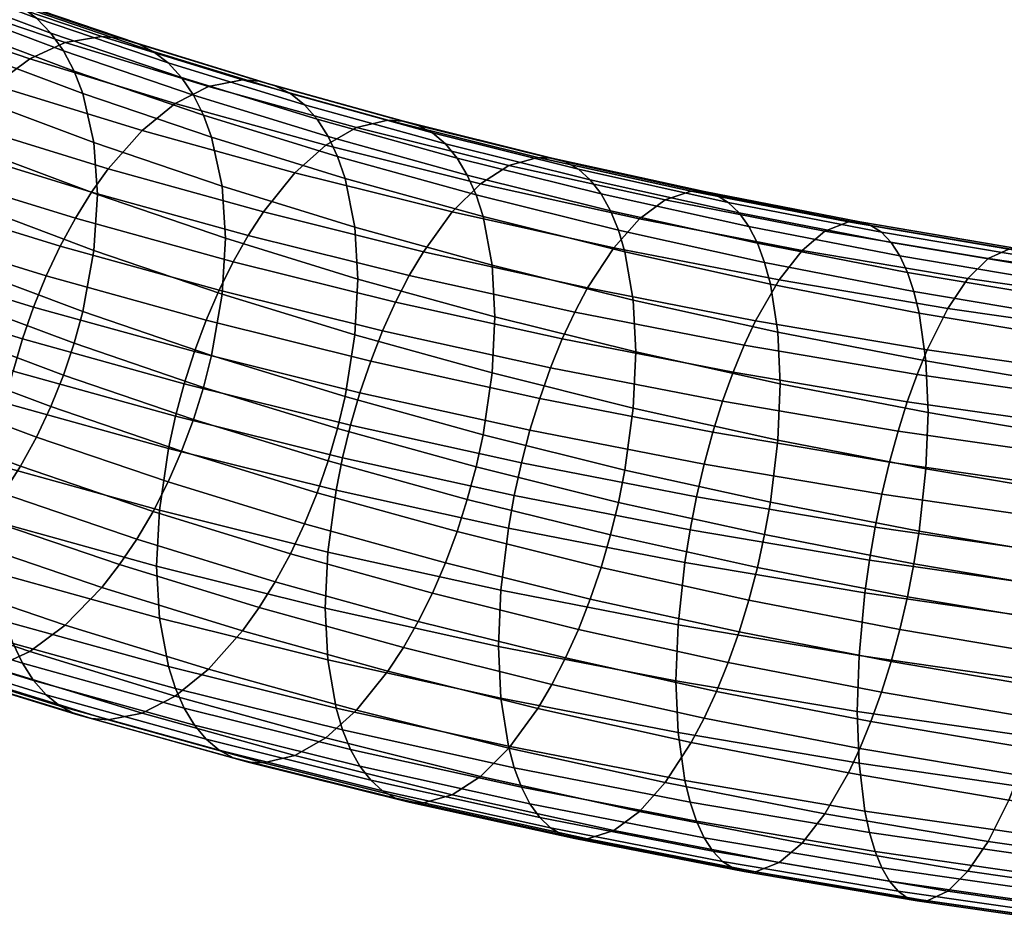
# Model space of a CAD drawing. Extents: x -240 to 240, y -191 to 145.
# Tile 3 of 106: x -132 to -72, y -184 to -129. Entities that reach past the tile are written whole.
import ezdxf

# ---------------------------------------------------------------- set-up
doc = ezdxf.new("R2010")
doc.units = 0
doc.layers.add('GLASS', color=18, linetype='CONTINUOUS')
doc.layers.add('ROPE', color=192, linetype='CONTINUOUS')

msp = doc.modelspace()

# ---------------------------------------------------------------- meshes
at = {"layer": 'GLASS'}
mesh = msp.add_polyface(dxfattribs=at)
corners = [(-11.528, -117.049, 15), (-5.771, -117.474, 15), (0, 0, 15), (-17.258, -116.342, 15), (0, 0, 15), (-22.946, -115.355, 15), (0, 0, 15), (-28.578, -114.091, 15), (0, 0, 15), (-34.142, -112.551, 15), (0, 0, 15), (-39.623, -110.74, 15), (0, 0, 15), (-45.009, -108.662, 15), (0, 0, 15), (-47.528, -114.744, 15.152), (-41.841, -116.938, 15.152), (-50.287, -106.323, 15), (0, 0, 15), (-53.101, -112.274, 15.152), (-55.444, -103.728, 15), (0, 0, 15), (-58.546, -109.533, 15.152), (-60.254, -112.727, 15.46), (-54.65, -115.548, 15.46), (-60.466, -100.882, 15), (0, 0, 15), (-63.85, -106.528, 15.152), (-65.713, -109.635, 15.46), (-67.303, -112.288, 16.201), (-61.712, -115.455, 16.201), (-65.344, -97.794, 15), (0, 0, 15), (-69.001, -103.267, 15.152), (-71.013, -106.279, 15.46), (-72.731, -108.85, 16.201), (-73.504, -110.007, 16.939), (-68.018, -113.481, 16.939), (-74.221, -111.079, 18.214), (-68.681, -114.587, 18.214), (-74.87, -112.05, 20.371), (-69.281, -115.589, 20.371), (-75.381, -112.815, 23.987), (-69.754, -116.378, 23.987), (-70.063, -94.47, 15), (0, 0, 15), (-73.985, -99.757, 15.152), (-76.142, -102.666, 15.46), (-77.985, -105.15, 16.201), (-74.614, -90.918, 15), (0, 0, 15), (-78.79, -96.006, 15.152), (-78.986, -87.147, 15), (0, 0, 15), (-83.167, -83.167, 15), (0, 0, 15), (-87.147, -78.986, 15), (0, 0, 15), (-90.918, -74.614, 15), (0, 0, 15), (-94.47, -70.063, 15), (0, 0, 15), (-97.794, -65.344, 15), (0, 0, 15), (-100.882, -60.466, 15), (0, 0, 15), (0, 0), (0, -138), (-6.771, -137.834), (0, 0), (-13.526, -137.335), (0, 0), (-20.249, -136.506), (0, 0), (-26.922, -135.348), (0, 0), (-33.531, -133.864), (0, 0), (-40.059, -132.058), (0, 0), (-46.491, -129.933), (0, 0), (-52.81, -127.495), (0, 0), (-59.003, -124.751), (0, 0), (-65.053, -121.705), (0, 0), (-70.946, -118.367), (0, 0), (-76.669, -114.743), (0, 0), (-82.207, -110.843), (0, 0), (-87.546, -106.675), (0, 0), (-92.675, -102.251), (0, 0), (-97.581, -97.581), (0, 0), (-102.251, -92.675)]
mesh.append_faces([[corners[k] for k in face] for face in [(0, 1, 2, 2), (3, 0, 4, 4), (5, 3, 6, 6), (7, 5, 8, 8), (9, 7, 10, 10), (11, 9, 12, 12), (13, 11, 14, 14), (15, 16, 11, 13), (17, 13, 18, 18), (19, 15, 13, 17), (20, 17, 21, 21), (22, 19, 17, 20), (23, 24, 19, 22), (25, 20, 26, 26), (27, 22, 20, 25), (28, 23, 22, 27), (29, 30, 23, 28), (31, 25, 32, 32), (33, 27, 25, 31), (34, 28, 27, 33), (35, 29, 28, 34), (36, 37, 29, 35), (38, 39, 37, 36), (40, 41, 39, 38), (42, 43, 41, 40), (44, 31, 45, 45), (46, 33, 31, 44), (47, 34, 33, 46), (48, 35, 34, 47), (49, 44, 50, 50), (51, 46, 44, 49), (52, 49, 53, 53), (54, 52, 55, 55), (56, 54, 57, 57), (58, 56, 59, 59), (60, 58, 61, 61), (62, 60, 63, 63), (64, 62, 65, 65), (66, 67, 68, 68), (69, 68, 70, 70), (71, 70, 72, 72), (73, 72, 74, 74), (75, 74, 76, 76), (77, 76, 78, 78), (79, 78, 80, 80), (81, 80, 82, 82), (83, 82, 84, 84), (85, 84, 86, 86), (87, 86, 88, 88), (89, 88, 90, 90), (91, 90, 92, 92), (93, 92, 94, 94), (95, 94, 96, 96), (97, 96, 98, 98), (99, 98, 100, 100)]])
at = {"layer": 'ROPE'}
mesh = msp.add_polyface(dxfattribs=at)
corners = [(-128.159, -140.925, 113.18), (-118.599, -143.576, 108.039), (-119.45, -145.293, 107.328), (-129.078, -142.623, 112.506), (-127.186, -139.36, 114.001), (-117.697, -141.99, 108.898), (-126.176, -137.946, 114.95), (-116.762, -140.556, 109.887), (-139.31, -141.542, 117.594), (-129.928, -144.43, 111.993), (-130.695, -146.317, 111.651), (-140.131, -143.412, 117.284), (-138.399, -139.754, 118.071), (-137.414, -138.076, 118.705), (-136.372, -136.532, 119.485), (-135.291, -135.141, 120.391), (-133.084, -132.861, 122.502), (-124.116, -135.621, 117.148), (-130.926, -131.271, 124.864), (-122.102, -133.987, 119.595), (-128.769, -130.282, 127.504), (-120.088, -132.954, 122.322), (-126.562, -129.924, 130.51), (-118.028, -132.551, 125.415), (-144.088, -132.146, 126.201), (-145.239, -133.514, 125.34), (-141.739, -129.914, 128.218), (-139.443, -128.372, 130.488), (-137.147, -127.429, 133.037), (-134.798, -127.12, 135.949), (-133.648, -127.243, 137.503), (-125.481, -130.023, 132.11), (-132.538, -127.564, 139.096), (-124.439, -130.322, 133.747), (-131.49, -128.086, 140.703), (-123.453, -130.822, 135.396), (-130.521, -128.805, 142.299), (-122.543, -131.521, 137.031), (-129.647, -129.712, 143.858), (-121.722, -132.41, 138.625), (-128.882, -130.79, 145.356), (-121.003, -133.473, 140.153), (-128.234, -132.019, 146.77), (-120.395, -134.688, 141.593), (-127.711, -133.374, 148.082), (-119.903, -136.032, 142.925), (-127.035, -136.352, 150.346), (-119.268, -138.996, 145.217), (-126.825, -139.506, 152.089), (-119.07, -142.146, 146.968), (-127.035, -142.888, 153.389), (-119.268, -145.533, 148.26), (-142.708, -124.148, 141.713), (-145.193, -124.406, 138.901), (-141.49, -124.296, 143.219), (-140.316, -124.641, 144.765), (-139.207, -125.186, 146.327), (-138.181, -125.927, 147.882), (-137.256, -126.853, 149.404), (-136.447, -127.948, 150.869), (-135.762, -129.191, 152.256), (-135.207, -130.557, 153.545), (-134.493, -133.55, 155.782), (-134.27, -136.709, 157.515), (-134.493, -140.086, 158.824), (-135.207, -143.78, 159.7), (-127.711, -146.597, 154.236), (-142.965, -126.207, 158.044), (-143.686, -124.949, 156.686), (-142.381, -127.585, 159.31), (-141.628, -130.594, 161.515), (-141.394, -133.757, 163.239), (-141.628, -137.13, 164.558), (-142.381, -140.808, 165.465), (-142.965, -142.705, 165.723), (-135.762, -145.69, 159.935)]
mesh.append_faces([[corners[k] for k in face] for face in [(0, 1, 2, 3), (4, 5, 1, 0), (6, 7, 5, 4), (8, 9, 10, 11), (12, 3, 9, 8), (13, 0, 3, 12), (14, 4, 0, 13), (15, 6, 4, 14), (16, 17, 6, 15), (18, 19, 17, 16), (20, 21, 19, 18), (22, 23, 21, 20), (24, 15, 14, 25), (26, 16, 15, 24), (27, 18, 16, 26), (28, 20, 18, 27), (29, 22, 20, 28), (30, 31, 22, 29), (32, 33, 31, 30), (34, 35, 33, 32), (36, 37, 35, 34), (38, 39, 37, 36), (40, 41, 39, 38), (42, 43, 41, 40), (44, 45, 43, 42), (46, 47, 45, 44), (48, 49, 47, 46), (50, 51, 49, 48), (52, 29, 28, 53), (54, 30, 29, 52), (55, 32, 30, 54), (56, 34, 32, 55), (57, 36, 34, 56), (58, 38, 36, 57), (59, 40, 38, 58), (60, 42, 40, 59), (61, 44, 42, 60), (62, 46, 44, 61), (63, 48, 46, 62), (64, 50, 48, 63), (65, 66, 50, 64), (67, 60, 59, 68), (69, 61, 60, 67), (70, 62, 61, 69), (71, 63, 62, 70), (72, 64, 63, 71), (73, 65, 64, 72), (74, 75, 65, 73)]])
mesh = msp.add_polyface(dxfattribs=at)
corners = [(-111.484, -153.475, 101.355), (-101.126, -155.764, 96.915), (-101.564, -157.751, 96.859), (-111.967, -155.453, 101.318), (-110.913, -151.512, 101.574), (-100.609, -153.789, 97.157), (-110.262, -149.595, 101.974), (-100.017, -151.859, 97.583), (-122.095, -152.936, 106.199), (-112.357, -157.413, 101.455), (-122.521, -154.888, 106.353), (-121.57, -150.97, 106.215), (-120.948, -149.019, 106.409), (-120.238, -147.117, 106.782), (-119.45, -145.293, 107.328), (-109.539, -147.755, 102.552), (-118.599, -143.576, 108.039), (-108.757, -146.021, 103.296), (-117.697, -141.99, 108.898), (-107.93, -144.417, 104.191), (-116.762, -140.556, 109.887), (-107.072, -142.964, 105.218), (-114.854, -138.189, 112.167), (-105.32, -140.557, 107.573), (-112.988, -136.514, 114.694), (-103.608, -138.845, 110.174), (-111.123, -135.439, 117.5), (-101.895, -137.732, 113.054), (-109.214, -134.994, 120.675), (-100.144, -137.248, 116.304), (-124.116, -135.621, 117.148), (-126.176, -137.946, 114.95), (-122.102, -133.987, 119.595), (-120.088, -132.954, 122.322), (-118.028, -132.551, 125.415), (-117.019, -132.628, 127.058), (-108.279, -135.051, 122.358), (-116.046, -132.905, 128.737), (-107.378, -135.308, 124.075), (-115.126, -133.385, 130.425), (-106.526, -135.769, 125.8), (-114.276, -134.066, 132.095), (-105.739, -136.433, 127.504), (-113.51, -134.938, 133.722), (-105.029, -137.289, 129.161), (-112.838, -135.986, 135.279), (-104.407, -138.324, 130.744), (-112.271, -137.189, 136.743), (-103.881, -139.515, 132.231), (-111.811, -138.523, 138.095), (-103.456, -140.84, 133.601), (-111.219, -141.474, 140.412), (-102.907, -143.778, 135.942), (-111.034, -144.62, 142.17), (-102.736, -146.92, 137.708), (-111.219, -148.01, 143.454), (-102.907, -150.315, 138.984), (-111.811, -151.745, 144.25), (-103.456, -154.062, 139.756), (-112.271, -153.687, 144.422), (-103.881, -156.014, 139.91), (-112.838, -155.642, 144.428), (-104.407, -157.98, 139.894), (-125.481, -130.023, 132.11), (-126.562, -129.924, 130.51), (-124.439, -130.322, 133.747), (-123.453, -130.822, 135.396), (-122.543, -131.521, 137.031), (-121.722, -132.41, 138.625), (-121.003, -133.473, 140.153), (-120.395, -134.688, 141.593), (-119.903, -136.032, 142.925), (-119.268, -138.996, 145.217), (-119.07, -142.146, 146.968), (-119.268, -145.533, 148.26), (-119.903, -149.255, 149.08), (-120.395, -151.187, 149.272), (-121.003, -153.129, 149.302), (-121.722, -155.051, 149.164), (-113.51, -157.579, 144.261)]
mesh.append_faces([[corners[k] for k in face] for face in [(0, 1, 2, 3), (4, 5, 1, 0), (6, 7, 5, 4), (8, 3, 9, 10), (11, 0, 3, 8), (12, 4, 0, 11), (13, 6, 4, 12), (14, 15, 6, 13), (16, 17, 15, 14), (18, 19, 17, 16), (20, 21, 19, 18), (22, 23, 21, 20), (24, 25, 23, 22), (26, 27, 25, 24), (28, 29, 27, 26), (30, 22, 20, 31), (32, 24, 22, 30), (33, 26, 24, 32), (34, 28, 26, 33), (35, 36, 28, 34), (37, 38, 36, 35), (39, 40, 38, 37), (41, 42, 40, 39), (43, 44, 42, 41), (45, 46, 44, 43), (47, 48, 46, 45), (49, 50, 48, 47), (51, 52, 50, 49), (53, 54, 52, 51), (55, 56, 54, 53), (57, 58, 56, 55), (59, 60, 58, 57), (61, 62, 60, 59), (63, 35, 34, 64), (65, 37, 35, 63), (66, 39, 37, 65), (67, 41, 39, 66), (68, 43, 41, 67), (69, 45, 43, 68), (70, 47, 45, 69), (71, 49, 47, 70), (72, 51, 49, 71), (73, 53, 51, 72), (74, 55, 53, 73), (75, 57, 55, 74), (76, 59, 57, 75), (77, 61, 59, 76), (78, 79, 61, 77)]])
mesh = msp.add_polyface(dxfattribs=at)
corners = [(-89.529, -153.901, 93.623), (-78.817, -155.713, 90.108), (-79.282, -157.666, 89.637), (-90.058, -155.843, 93.173), (-88.942, -152.033, 94.255), (-78.302, -153.833, 90.764), (-100.609, -153.789, 97.157), (-90.521, -157.829, 92.911), (-101.126, -155.764, 96.915), (-100.017, -151.859, 97.583), (-99.361, -150.004, 98.189), (-98.652, -148.254, 98.965), (-88.307, -150.268, 95.059), (-97.901, -146.633, 99.893), (-87.635, -148.632, 96.016), (-97.122, -145.162, 100.953), (-86.939, -147.145, 97.108), (-95.533, -142.72, 103.378), (-85.517, -144.67, 99.596), (-93.979, -140.973, 106.047), (-84.126, -142.891, 102.326), (-92.425, -139.825, 108.994), (-82.736, -141.711, 105.336), (-90.836, -139.305, 112.314), (-81.314, -141.159, 108.719), (-90.057, -139.325, 114.069), (-80.617, -141.162, 110.504), (-89.306, -139.546, 115.854), (-79.946, -141.369, 112.32), (-88.597, -139.975, 117.643), (-79.311, -141.782, 114.137), (-109.539, -147.755, 102.552), (-110.262, -149.595, 101.974), (-108.757, -146.021, 103.296), (-107.93, -144.417, 104.191), (-107.072, -142.964, 105.218), (-105.32, -140.557, 107.573), (-103.608, -138.845, 110.174), (-101.895, -137.732, 113.054), (-100.144, -137.248, 116.304), (-99.286, -137.285, 118.024), (-98.459, -137.524, 119.777), (-97.677, -137.968, 121.535), (-96.954, -138.615, 123.271), (-87.941, -140.607, 119.408), (-96.302, -139.457, 124.956), (-87.35, -141.436, 121.118), (-95.732, -140.479, 126.564), (-86.832, -142.446, 122.749), (-95.249, -141.66, 128.071), (-86.394, -143.617, 124.275), (-94.858, -142.975, 129.459), (-86.039, -144.924, 125.678), (-94.355, -145.903, 131.821), (-85.582, -147.842, 128.06), (-94.198, -149.042, 133.593), (-85.44, -150.977, 129.839), (-94.355, -152.439, 134.863), (-85.582, -154.378, 131.103), (-94.858, -156.198, 135.613), (-86.039, -158.147, 131.833), (-108.279, -135.051, 122.358), (-109.214, -134.994, 120.675), (-107.378, -135.308, 124.075), (-106.526, -135.769, 125.8), (-105.739, -136.433, 127.504), (-105.029, -137.289, 129.161), (-104.407, -138.324, 130.744), (-103.881, -139.515, 132.231), (-103.456, -140.84, 133.601), (-102.907, -143.778, 135.942), (-102.736, -146.92, 137.708), (-102.907, -150.315, 138.984), (-103.456, -154.062, 139.756), (-103.881, -156.014, 139.91), (-95.249, -158.158, 135.751)]
mesh.append_faces([[corners[k] for k in face] for face in [(0, 1, 2, 3), (4, 5, 1, 0), (6, 3, 7, 8), (9, 0, 3, 6), (10, 4, 0, 9), (11, 12, 4, 10), (13, 14, 12, 11), (15, 16, 14, 13), (17, 18, 16, 15), (19, 20, 18, 17), (21, 22, 20, 19), (23, 24, 22, 21), (25, 26, 24, 23), (27, 28, 26, 25), (29, 30, 28, 27), (31, 10, 9, 32), (33, 11, 10, 31), (34, 13, 11, 33), (35, 15, 13, 34), (36, 17, 15, 35), (37, 19, 17, 36), (38, 21, 19, 37), (39, 23, 21, 38), (40, 25, 23, 39), (41, 27, 25, 40), (42, 29, 27, 41), (43, 44, 29, 42), (45, 46, 44, 43), (47, 48, 46, 45), (49, 50, 48, 47), (51, 52, 50, 49), (53, 54, 52, 51), (55, 56, 54, 53), (57, 58, 56, 55), (59, 60, 58, 57), (61, 40, 39, 62), (63, 41, 40, 61), (64, 42, 41, 63), (65, 43, 42, 64), (66, 45, 43, 65), (67, 47, 45, 66), (68, 49, 47, 67), (69, 51, 49, 68), (70, 53, 51, 69), (71, 55, 53, 70), (72, 57, 55, 71), (73, 59, 57, 72), (74, 75, 59, 73)]])
mesh = msp.add_polyface(dxfattribs=at)
corners = [(-79.689, -159.661, 89.356), (-68.651, -161.255, 86.265), (-68.946, -163.266, 86.162), (-80.033, -161.666, 89.267), (-79.282, -157.666, 89.637), (-68.301, -159.252, 86.562), (-78.817, -155.713, 90.108), (-67.903, -157.289, 87.051), (-78.302, -153.833, 90.764), (-67.461, -155.398, 87.728), (-77.744, -152.055, 91.592), (-66.982, -153.608, 88.579), (-77.154, -150.405, 92.577), (-66.476, -151.946, 89.587), (-76.542, -148.904, 93.696), (-65.951, -150.433, 90.73), (-75.293, -146.4, 96.241), (-64.88, -147.903, 93.325), (-74.071, -144.592, 99.027), (-63.833, -146.07, 96.16), (-72.85, -143.383, 102.092), (-62.785, -144.836, 99.273), (-71.601, -142.802, 105.531), (-61.714, -144.229, 102.763), (-70.989, -142.791, 107.344), (-61.189, -144.206, 104.6), (-70.399, -142.984, 109.187), (-60.683, -144.387, 106.466), (-69.841, -143.384, 111.029), (-60.204, -144.776, 108.331), (-69.325, -143.992, 112.843), (-59.762, -145.372, 110.165), (-68.861, -144.797, 114.598), (-59.364, -146.168, 111.939), (-68.454, -145.787, 116.268), (-59.015, -147.15, 113.625), (-88.307, -150.268, 95.059), (-88.942, -152.033, 94.255), (-87.635, -148.632, 96.016), (-86.939, -147.145, 97.108), (-85.517, -144.67, 99.596), (-84.126, -142.891, 102.326), (-82.736, -141.711, 105.336), (-81.314, -141.159, 108.719), (-80.617, -141.162, 110.504), (-79.946, -141.369, 112.32), (-79.311, -141.782, 114.137), (-78.724, -142.401, 115.927), (-78.195, -143.218, 117.662), (-77.732, -144.217, 119.313), (-77.34, -145.379, 120.857), (-68.109, -146.941, 117.827), (-77.023, -146.68, 122.274), (-67.831, -148.235, 119.257), (-76.614, -149.588, 124.674), (-67.472, -151.134, 121.674), (-76.486, -152.72, 126.458), (-67.36, -154.264, 123.463), (-76.614, -156.124, 127.716), (-67.472, -157.671, 124.716), (-77.023, -159.902, 128.428), (-67.831, -161.457, 125.412), (-77.34, -161.878, 128.536), (-68.109, -163.439, 125.507), (-87.941, -140.607, 119.408), (-88.597, -139.975, 117.643), (-87.35, -141.436, 121.118), (-86.832, -142.446, 122.749), (-86.394, -143.617, 124.275), (-86.039, -144.924, 125.678), (-85.582, -147.842, 128.06), (-85.44, -150.977, 129.839), (-85.582, -154.378, 131.103), (-86.039, -158.147, 131.833), (-86.394, -160.115, 131.955), (-86.832, -162.102, 131.898), (-77.732, -163.874, 128.462)]
mesh.append_faces([[corners[k] for k in face] for face in [(0, 1, 2, 3), (4, 5, 1, 0), (6, 7, 5, 4), (8, 9, 7, 6), (10, 11, 9, 8), (12, 13, 11, 10), (14, 15, 13, 12), (16, 17, 15, 14), (18, 19, 17, 16), (20, 21, 19, 18), (22, 23, 21, 20), (24, 25, 23, 22), (26, 27, 25, 24), (28, 29, 27, 26), (30, 31, 29, 28), (32, 33, 31, 30), (34, 35, 33, 32), (36, 10, 8, 37), (38, 12, 10, 36), (39, 14, 12, 38), (40, 16, 14, 39), (41, 18, 16, 40), (42, 20, 18, 41), (43, 22, 20, 42), (44, 24, 22, 43), (45, 26, 24, 44), (46, 28, 26, 45), (47, 30, 28, 46), (48, 32, 30, 47), (49, 34, 32, 48), (50, 51, 34, 49), (52, 53, 51, 50), (54, 55, 53, 52), (56, 57, 55, 54), (58, 59, 57, 56), (60, 61, 59, 58), (62, 63, 61, 60), (64, 47, 46, 65), (66, 48, 47, 64), (67, 49, 48, 66), (68, 50, 49, 67), (69, 52, 50, 68), (70, 54, 52, 69), (71, 56, 54, 70), (72, 58, 56, 71), (73, 60, 58, 72), (74, 62, 60, 73), (75, 76, 62, 74)]])
mesh = msp.add_polyface(dxfattribs=at)
corners = [(-127.186, -171.268, 128.853), (-117.697, -173.899, 123.751), (-116.762, -173.955, 125.434), (-126.176, -171.345, 130.497), (-128.159, -170.991, 127.175), (-118.599, -173.642, 122.034), (-129.078, -170.511, 125.487), (-119.45, -173.18, 120.309), (-129.928, -169.83, 123.816), (-120.238, -172.517, 118.605), (-130.695, -168.958, 122.19), (-120.948, -171.66, 116.948), (-131.366, -167.91, 120.633), (-121.57, -170.626, 115.365), (-131.934, -166.707, 119.169), (-122.095, -169.435, 113.878), (-132.393, -165.373, 117.817), (-122.521, -168.11, 112.508), (-132.985, -162.422, 115.5), (-123.07, -165.171, 110.167), (-133.17, -159.276, 113.741), (-123.241, -162.029, 108.401), (-132.985, -155.886, 112.457), (-123.07, -158.635, 107.125), (-132.393, -152.151, 111.662), (-122.521, -154.888, 106.353), (-131.934, -150.209, 111.489), (-122.095, -152.936, 106.199), (-131.366, -148.254, 111.483), (-121.57, -150.97, 106.215), (-130.695, -146.317, 111.651), (-120.948, -149.019, 106.409), (-129.928, -144.43, 111.993), (-120.238, -147.117, 106.782), (-129.078, -142.623, 112.506), (-119.45, -145.293, 107.328), (-133.084, -168.182, 138.944), (-124.116, -170.942, 133.59), (-122.102, -169.909, 136.316), (-130.926, -167.193, 141.584), (-135.291, -168.54, 135.938), (-136.372, -168.441, 134.338), (-137.414, -168.142, 132.701), (-138.399, -167.642, 131.052), (-139.31, -166.943, 129.417), (-140.131, -166.054, 127.823), (-140.85, -164.991, 126.295), (-141.458, -163.775, 124.855), (-140.85, -145.335, 117.145), (-141.458, -147.277, 117.175), (-140.131, -143.412, 117.284), (-128.769, -165.603, 143.945), (-120.088, -168.275, 138.763), (-118.028, -165.95, 140.961), (-126.562, -163.323, 146.056), (-130.926, -167.193, 141.584), (-122.102, -169.909, 136.316), (-141.739, -165.235, 144.659), (-139.443, -164.293, 147.208), (-127.711, -146.597, 154.236), (-119.903, -149.255, 149.08), (-119.268, -145.533, 148.26), (-127.035, -142.888, 153.389), (-128.234, -148.518, 154.449), (-120.395, -151.187, 149.272), (-128.882, -150.447, 154.505), (-121.003, -153.129, 149.302), (-129.647, -152.353, 154.397), (-121.722, -155.051, 149.164), (-130.521, -154.206, 154.122), (-122.543, -156.922, 148.854), (-131.49, -155.974, 153.684), (-123.453, -158.71, 148.377), (-132.538, -157.63, 153.091), (-124.439, -160.388, 147.742), (-133.648, -159.151, 152.356), (-125.481, -161.932, 146.963), (-134.798, -160.519, 151.495), (-137.147, -162.751, 149.478), (-139.443, -164.293, 147.208), (-135.762, -145.69, 159.935), (-135.207, -143.78, 159.7), (-136.447, -147.604, 160.019), (-137.256, -149.494, 159.943), (-138.181, -151.327, 159.705), (-139.207, -153.074, 159.308), (-140.316, -154.707, 158.76)]
mesh.append_faces([[corners[k] for k in face] for face in [(0, 1, 2, 3), (4, 5, 1, 0), (6, 7, 5, 4), (8, 9, 7, 6), (10, 11, 9, 8), (12, 13, 11, 10), (14, 15, 13, 12), (16, 17, 15, 14), (18, 19, 17, 16), (20, 21, 19, 18), (22, 23, 21, 20), (24, 25, 23, 22), (26, 27, 25, 24), (28, 29, 27, 26), (30, 31, 29, 28), (32, 33, 31, 30), (34, 35, 33, 32), (36, 37, 38, 39), (40, 3, 37, 36), (41, 0, 3, 40), (42, 4, 0, 41), (43, 6, 4, 42), (44, 8, 6, 43), (45, 10, 8, 44), (46, 12, 10, 45), (47, 14, 12, 46), (48, 28, 26, 49), (50, 30, 28, 48), (51, 52, 53, 54), (55, 56, 52, 51), (57, 36, 39, 58), (59, 60, 61, 62), (63, 64, 60, 59), (65, 66, 64, 63), (67, 68, 66, 65), (69, 70, 68, 67), (71, 72, 70, 69), (73, 74, 72, 71), (75, 76, 74, 73), (77, 54, 76, 75), (78, 51, 54, 77), (79, 55, 51, 78), (80, 63, 59, 81), (82, 65, 63, 80), (83, 67, 65, 82), (84, 69, 67, 83), (85, 71, 69, 84), (86, 73, 71, 85)]])
mesh = msp.add_polyface(dxfattribs=at)
corners = [(-107.93, -176.325, 119.044), (-97.901, -178.542, 114.745), (-97.122, -178.561, 116.5), (-107.072, -176.363, 120.764), (-108.757, -176.087, 117.291), (-98.652, -178.32, 112.96), (-109.539, -175.643, 115.533), (-99.361, -177.892, 111.17), (-110.262, -174.995, 113.797), (-100.017, -177.259, 109.406), (-110.913, -174.153, 112.113), (-100.609, -176.431, 107.695), (-111.484, -173.132, 110.505), (-101.126, -175.421, 106.065), (-111.967, -171.951, 108.997), (-101.564, -174.25, 104.538), (-112.357, -170.635, 107.61), (-101.919, -172.942, 103.135), (-112.861, -167.708, 105.248), (-102.376, -170.025, 100.753), (-113.018, -164.569, 103.475), (-102.518, -166.889, 98.975), (-112.861, -161.171, 102.205), (-102.376, -163.488, 97.711), (-112.357, -157.413, 101.455), (-101.919, -159.72, 96.981), (-111.967, -155.453, 101.318), (-101.564, -157.751, 96.859), (-114.854, -173.51, 128.609), (-105.32, -175.879, 124.015), (-103.608, -174.766, 126.894), (-112.988, -172.436, 131.415), (-116.762, -173.955, 125.434), (-117.697, -173.899, 123.751), (-118.599, -173.642, 122.034), (-119.45, -173.18, 120.309), (-120.238, -172.517, 118.605), (-120.948, -171.66, 116.948), (-121.57, -170.626, 115.365), (-122.095, -169.435, 113.878), (-122.521, -168.11, 112.508), (-123.07, -165.171, 110.167), (-123.241, -162.029, 108.401), (-123.07, -158.635, 107.125), (-122.521, -154.888, 106.353), (-106.526, -163.657, 138.781), (-97.677, -165.856, 134.516), (-96.954, -164.016, 135.094), (-105.739, -161.833, 139.327), (-107.378, -165.374, 138.07), (-98.459, -167.59, 133.772), (-108.279, -166.959, 137.211), (-99.286, -169.194, 132.877), (-109.214, -168.394, 136.221), (-100.144, -170.647, 131.851), (-111.123, -170.761, 133.941), (-101.895, -173.053, 129.495), (-112.988, -172.436, 131.415), (-103.608, -174.766, 126.894), (-124.116, -170.942, 133.59), (-122.102, -169.909, 136.316), (-126.176, -171.345, 130.497), (-113.51, -157.579, 144.261), (-105.029, -159.93, 139.7), (-104.407, -157.98, 139.894), (-112.838, -155.642, 144.428), (-114.276, -159.466, 143.919), (-115.126, -161.273, 143.406), (-116.046, -162.971, 142.732), (-117.019, -164.536, 141.911), (-118.028, -165.95, 140.961), (-120.088, -168.275, 138.763), (-122.102, -169.909, 136.316), (-122.543, -156.922, 148.854), (-121.722, -155.051, 149.164), (-123.453, -158.71, 148.377), (-124.439, -160.388, 147.742), (-125.481, -161.932, 146.963), (-126.562, -163.323, 146.056)]
mesh.append_faces([[corners[k] for k in face] for face in [(0, 1, 2, 3), (4, 5, 1, 0), (6, 7, 5, 4), (8, 9, 7, 6), (10, 11, 9, 8), (12, 13, 11, 10), (14, 15, 13, 12), (16, 17, 15, 14), (18, 19, 17, 16), (20, 21, 19, 18), (22, 23, 21, 20), (24, 25, 23, 22), (26, 27, 25, 24), (28, 29, 30, 31), (32, 3, 29, 28), (33, 0, 3, 32), (34, 4, 0, 33), (35, 6, 4, 34), (36, 8, 6, 35), (37, 10, 8, 36), (38, 12, 10, 37), (39, 14, 12, 38), (40, 16, 14, 39), (41, 18, 16, 40), (42, 20, 18, 41), (43, 22, 20, 42), (44, 24, 22, 43), (45, 46, 47, 48), (49, 50, 46, 45), (51, 52, 50, 49), (53, 54, 52, 51), (55, 56, 54, 53), (57, 58, 56, 55), (59, 28, 31, 60), (61, 32, 28, 59), (62, 63, 64, 65), (66, 48, 63, 62), (67, 45, 48, 66), (68, 49, 45, 67), (69, 51, 49, 68), (70, 53, 51, 69), (71, 55, 53, 70), (72, 57, 55, 71), (73, 66, 62, 74), (75, 67, 66, 73), (76, 68, 67, 75), (77, 69, 68, 76), (78, 70, 69, 77)]])
mesh = msp.add_polyface(dxfattribs=at)
corners = [(-89.529, -179.301, 105.446), (-78.817, -181.113, 101.931), (-78.302, -181.72, 103.745), (-88.942, -179.92, 107.236), (-90.058, -178.485, 103.712), (-79.282, -180.308, 100.175), (-90.521, -177.485, 102.061), (-79.689, -179.318, 98.506), (-90.913, -176.323, 100.517), (-80.033, -178.164, 96.946), (-91.23, -175.023, 99.1), (-80.312, -176.87, 95.517), (-91.639, -172.115, 96.699), (-80.671, -173.971, 93.1), (-91.766, -168.983, 94.915), (-80.783, -170.841, 91.311), (-91.639, -165.579, 93.657), (-80.671, -167.434, 90.058), (-91.23, -161.8, 92.945), (-80.312, -163.648, 89.362), (-90.913, -159.825, 92.837), (-80.033, -161.666, 89.267), (-90.521, -157.829, 92.911), (-79.689, -159.661, 89.356), (-90.058, -155.843, 93.173), (-79.282, -157.666, 89.637), (-95.533, -178.042, 119.82), (-85.517, -179.992, 116.037), (-84.126, -178.812, 119.047), (-93.979, -176.894, 122.767), (-97.122, -178.561, 116.5), (-86.939, -180.544, 112.654), (-97.901, -178.542, 114.745), (-87.635, -180.54, 110.869), (-98.652, -178.32, 112.96), (-88.307, -180.334, 109.054), (-99.361, -177.892, 111.17), (-100.017, -177.259, 109.406), (-100.609, -176.431, 107.695), (-101.126, -175.421, 106.065), (-101.564, -174.25, 104.538), (-101.919, -172.942, 103.135), (-102.376, -170.025, 100.753), (-102.518, -166.889, 98.975), (-102.376, -163.488, 97.711), (-101.919, -159.72, 96.981), (-101.564, -157.751, 96.859), (-101.126, -155.764, 96.915), (-89.306, -169.612, 129.849), (-79.946, -171.435, 126.315), (-79.311, -169.67, 127.118), (-88.597, -167.862, 130.624), (-90.057, -171.233, 128.921), (-80.617, -173.071, 125.357), (-90.836, -172.704, 127.861), (-81.314, -174.558, 124.265), (-92.425, -175.146, 125.436), (-82.736, -177.032, 121.777), (-93.979, -176.894, 122.767), (-84.126, -178.812, 119.047), (-105.32, -175.879, 124.015), (-103.608, -174.766, 126.894), (-107.072, -176.363, 120.764), (-95.249, -158.158, 135.751), (-86.394, -160.115, 131.955), (-86.039, -158.147, 131.833), (-94.858, -156.198, 135.613), (-95.732, -160.135, 135.713), (-86.832, -162.102, 131.898), (-96.302, -162.098, 135.495), (-87.35, -164.077, 131.657), (-96.954, -164.016, 135.094), (-87.941, -166.007, 131.231), (-97.677, -165.856, 134.516), (-98.459, -167.59, 133.772), (-99.286, -169.194, 132.877), (-100.144, -170.647, 131.851), (-101.895, -173.053, 129.495), (-103.608, -174.766, 126.894), (-104.407, -157.98, 139.894), (-103.881, -156.014, 139.91), (-105.029, -159.93, 139.7), (-105.739, -161.833, 139.327)]
mesh.append_faces([[corners[k] for k in face] for face in [(0, 1, 2, 3), (4, 5, 1, 0), (6, 7, 5, 4), (8, 9, 7, 6), (10, 11, 9, 8), (12, 13, 11, 10), (14, 15, 13, 12), (16, 17, 15, 14), (18, 19, 17, 16), (20, 21, 19, 18), (22, 23, 21, 20), (24, 25, 23, 22), (26, 27, 28, 29), (30, 31, 27, 26), (32, 33, 31, 30), (34, 35, 33, 32), (36, 3, 35, 34), (37, 0, 3, 36), (38, 4, 0, 37), (39, 6, 4, 38), (40, 8, 6, 39), (41, 10, 8, 40), (42, 12, 10, 41), (43, 14, 12, 42), (44, 16, 14, 43), (45, 18, 16, 44), (46, 20, 18, 45), (47, 22, 20, 46), (48, 49, 50, 51), (52, 53, 49, 48), (54, 55, 53, 52), (56, 57, 55, 54), (58, 59, 57, 56), (60, 26, 29, 61), (62, 30, 26, 60), (63, 64, 65, 66), (67, 68, 64, 63), (69, 70, 68, 67), (71, 72, 70, 69), (73, 51, 72, 71), (74, 48, 51, 73), (75, 52, 48, 74), (76, 54, 52, 75), (77, 56, 54, 76), (78, 58, 56, 77), (79, 67, 63, 80), (81, 69, 67, 79), (82, 71, 69, 81)]])
mesh = msp.add_polyface(dxfattribs=at)
corners = [(-69.185, -178.476, 92.401), (-57.892, -179.835, 89.765), (-57.693, -181.119, 91.215), (-68.946, -179.765, 93.842), (-69.493, -175.584, 89.97), (-58.149, -176.949, 87.322), (-69.589, -172.457, 88.176), (-58.229, -173.824, 85.525), (-69.493, -169.048, 86.928), (-58.149, -170.413, 84.28), (-69.185, -165.254, 86.246), (-57.892, -166.613, 83.611), (-68.946, -163.266, 86.162), (-57.693, -164.62, 83.536), (-75.293, -181.721, 112.682), (-64.88, -183.225, 109.767), (-63.833, -181.991, 112.88), (-74.071, -180.513, 115.747), (-76.542, -182.303, 109.243), (-65.951, -183.832, 106.277), (-77.154, -182.313, 107.429), (-66.476, -183.855, 104.44), (-77.744, -182.121, 105.587), (-66.982, -183.674, 102.574), (-78.302, -181.72, 103.745), (-67.461, -183.285, 100.709), (-78.817, -181.113, 101.931), (-67.903, -182.689, 98.875), (-79.282, -180.308, 100.175), (-68.301, -181.893, 97.101), (-79.689, -179.318, 98.506), (-68.651, -180.912, 95.415), (-80.033, -178.164, 96.946), (-80.312, -176.87, 95.517), (-80.671, -173.971, 93.1), (-80.783, -170.841, 91.311), (-80.671, -167.434, 90.058), (-80.312, -163.648, 89.362), (-80.033, -161.666, 89.267), (-68.109, -163.439, 125.507), (-58.719, -164.795, 122.878), (-58.48, -162.807, 122.794), (-67.831, -161.457, 125.412), (-68.454, -165.443, 125.418), (-59.015, -166.806, 122.774), (-68.861, -167.438, 125.137), (-59.364, -168.809, 122.478), (-69.325, -169.392, 124.666), (-59.762, -170.772, 121.988), (-69.841, -171.272, 124.01), (-60.204, -172.663, 121.312), (-70.399, -173.05, 123.182), (-60.683, -174.453, 120.461), (-70.989, -174.7, 122.197), (-61.189, -176.115, 119.453), (-71.601, -176.201, 121.078), (-61.714, -177.629, 118.309), (-72.85, -178.705, 118.533), (-62.785, -180.158, 115.715), (-74.071, -180.513, 115.747), (-63.833, -181.991, 112.88), (-85.517, -179.992, 116.037), (-84.126, -178.812, 119.047), (-86.939, -180.544, 112.654), (-87.635, -180.54, 110.869), (-88.307, -180.334, 109.054), (-88.942, -179.92, 107.236), (-77.732, -163.874, 128.462), (-77.34, -161.878, 128.536), (-78.195, -165.859, 128.201), (-78.724, -167.802, 127.751), (-79.311, -169.67, 127.118), (-79.946, -171.435, 126.315), (-80.617, -173.071, 125.357), (-81.314, -174.558, 124.265), (-82.736, -177.032, 121.777), (-84.126, -178.812, 119.047), (-87.35, -164.077, 131.657), (-86.832, -162.102, 131.898), (-87.941, -166.007, 131.231), (-88.597, -167.862, 130.624)]
mesh.append_faces([[corners[k] for k in face] for face in [(0, 1, 2, 3), (4, 5, 1, 0), (6, 7, 5, 4), (8, 9, 7, 6), (10, 11, 9, 8), (12, 13, 11, 10), (14, 15, 16, 17), (18, 19, 15, 14), (20, 21, 19, 18), (22, 23, 21, 20), (24, 25, 23, 22), (26, 27, 25, 24), (28, 29, 27, 26), (30, 31, 29, 28), (32, 3, 31, 30), (33, 0, 3, 32), (34, 4, 0, 33), (35, 6, 4, 34), (36, 8, 6, 35), (37, 10, 8, 36), (38, 12, 10, 37), (39, 40, 41, 42), (43, 44, 40, 39), (45, 46, 44, 43), (47, 48, 46, 45), (49, 50, 48, 47), (51, 52, 50, 49), (53, 54, 52, 51), (55, 56, 54, 53), (57, 58, 56, 55), (59, 60, 58, 57), (61, 14, 17, 62), (63, 18, 14, 61), (64, 20, 18, 63), (65, 22, 20, 64), (66, 24, 22, 65), (67, 43, 39, 68), (69, 45, 43, 67), (70, 47, 45, 69), (71, 49, 47, 70), (72, 51, 49, 71), (73, 53, 51, 72), (74, 55, 53, 73), (75, 57, 55, 74), (76, 59, 57, 75), (77, 69, 67, 78), (79, 70, 69, 77), (80, 71, 70, 79)]])

doc.saveas('drawing.dxf')
